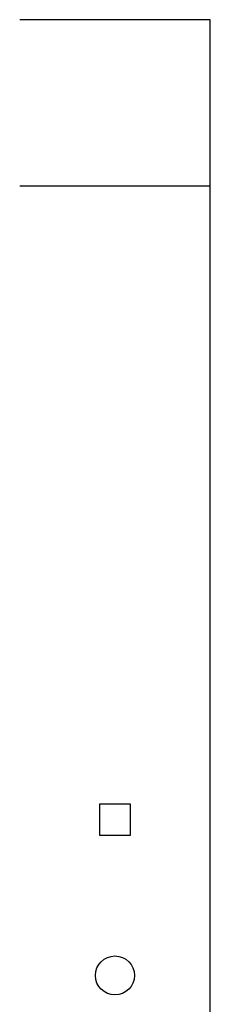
# Model space of a CAD drawing. Header units: millimetres. Extents: x 26 to 182, y 63 to 258.
# Tile 18 of 33: x 101.6 to 105.6, y 160.92 to 181.62. Entities that reach past the tile are written whole.
import ezdxf

# ---------------------------------------------------------------- set-up
doc = ezdxf.new("R2010")
doc.units = ezdxf.units.MM

msp = doc.modelspace()

# ---------------------------------------------------------------- linework, layer by layer
at = {"color": 7, "linetype": 'Continuous', "lineweight": 25}
for p, q in [((105.596, 181.625), (101.596, 181.625)), ((105.596, 178.125), (105.596, 181.625)), ((105.596, 178.125), (101.596, 178.125)), ((105.596, 153.475), (105.596, 178.125)), ((103.921, 165.125), (103.271, 165.125)), ((103.271, 165.125), (103.271, 164.475)), ((103.921, 164.475), (103.921, 165.125)), ((103.271, 164.475), (103.921, 164.475))]:
    msp.add_line(p, q, dxfattribs=at)
msp.add_circle((103.596, 161.525), 0.41, dxfattribs=at)

doc.saveas('drawing.dxf')
